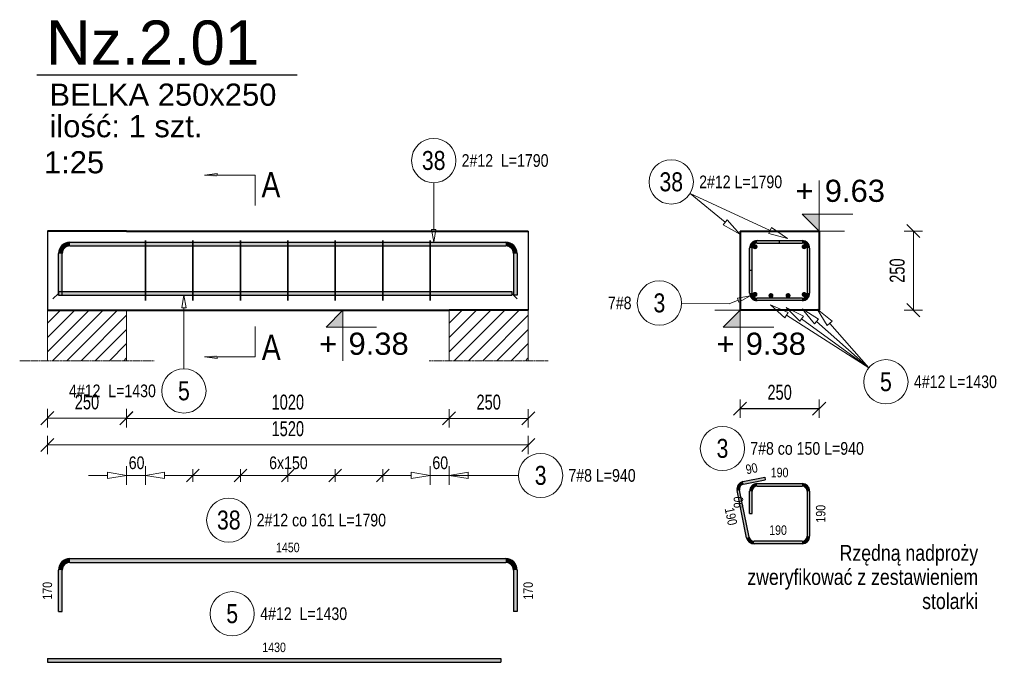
# Model space of a CAD drawing. Extents: x -1906120 to 89837, y -39133 to 303704.
# Tile 19 of 55: x 11686 to 14799, y -10075 to -8044. Entities that reach past the tile are written whole.
import ezdxf
from ezdxf.enums import TextEntityAlignment as Align

# ---------------------------------------------------------------- set-up
doc = ezdxf.new("R2010")
doc.units = 0
doc.header["$LTSCALE"] = 10
doc.header["$MEASUREMENT"] = 0
doc.linetypes.add('HIDDEN', pattern=[0.375, 0.25, -0.125])
for name, color, linetype in [('C_text', 1, 'Continuous'), ('RCAD_kształt pręta', 7, 'Continuous'), ('RCAD_opis kształtu pręta', 7, 'Continuous'), ('RCAD_opis rozkładu', 7, 'Continuous'), ('RCAD_pręt wyrzucony', 130, 'Continuous'), ('RCAD_pręty punktowe', 7, 'Continuous'), ('RCAD_rozkład pręta', 7, 'Continuous'), ('RCAD_symbole graficzne', 7, 'Continuous')]:
    doc.layers.add(name, color=color, linetype=linetype)
for name, color, linetype, lineweight in [('P-Linia1', 3, 'Continuous', 40), ('P-Linia3', 6, 'Continuous', 60), ('P-Linia4', 253, 'Continuous', 5), ('P-Opis', 1, 'Continuous', 18), ('P-Przerywana', 13, 'HIDDEN', 9), ('P-Wymiar', 254, 'Continuous', 9), ('RCAD_deskowanie', 3, 'Continuous', 40)]:
    doc.layers.add(name, color=color, linetype=linetype, lineweight=lineweight)
doc.styles.add('_Fd Opis', font='arial.ttf')
doc.styles.add('_Fdelita opis', font='arial.ttf')
doc.styles.add('ROMANS', font='arial.ttf', dxfattribs={"width": 0.7})
doc.styles.add('style1', font='arial.ttf', dxfattribs={"width": 0.8})
doc.dimstyles.new('A25', dxfattribs={"dimscale": 27, "dimtxt": 1.75, "dimasz": 0.06, "dimexe": 0, "dimexo": 0, "dimgap": 1, "dimtad": 1, "dimdec": 4, "dimrnd": 0.1, "dimdsep": 46, "dimtxsty": 'ROMANS', "dimblk": '[[[[[[[[', "dimcen": 2, "dimdle": 2, "dimse1": 1, "dimse2": 1, "dimclrd": 256, "dimclrt": 1, "dimadec": 0, "dimazin": 0, "dimtfac": 1, "dimtdec": 4, "dimtix": 1, "dimtmove": 2, "dimatfit": 3, "dimldrblk": '[[[[[[[[', "dimfxl": 0, "dimtvp": 0.6, "dimtolj": 1, "dimlwd": -1, "dimarcsym": 0})

# ---------------------------------------------------------------- blocks, each defined once
blk = doc.blocks.new('[[[[[[[[')
at = {"layer": 'P-Wymiar'}
for p, q in [((-12.7, -12.7), (12.7, 12.7)), ((0, 0), (-4.6, 0)), ((0, 18), (0, -18))]:
    blk.add_line(p, q, dxfattribs=at)
blk = doc.blocks.new('*D292')
at = {"layer": 'Defpoints', "color": 0, "transparency": 16777216}
for p in [(13043.9, -9082.6), (13293.9, -9082.6), (13293.9, -9303.9)]:
    blk.add_point(p, dxfattribs=at)
at = {"layer": 'P-Wymiar', "transparency": 16777216}
blk.add_line((13045.6, -9303.9), (13292.3, -9303.9), dxfattribs=at)
at = {"layer": 'P-Wymiar', "transparency": 16777216, "xscale": 1.62, "yscale": 1.62, "zscale": 1.62, "rotation": 180}
blk.add_blockref('[[[[[[[[', (13043.9, -9303.9), dxfattribs=at)
at = {"layer": 'P-Wymiar', "transparency": 16777216, "xscale": 1.62, "yscale": 1.62, "zscale": 1.62}
blk.add_blockref('[[[[[[[[', (13293.9, -9303.9), dxfattribs=at)
at = {"layer": 'P-Wymiar', "color": 1, "transparency": 16777216, "insert": (13168.9, -9252.8), "char_height": 47.25, "attachment_point": 5, "style": 'ROMANS'}
blk.add_mtext('\\A1;250', dxfattribs=at)
blk = doc.blocks.new('*D293')
at = {"layer": 'Defpoints', "color": 0, "transparency": 16777216}
for p in [(11773.9, -8857), (12023.9, -8857), (11773.9, -9303.2)]:
    blk.add_point(p, dxfattribs=at)
at = {"layer": 'P-Wymiar', "transparency": 16777216}
blk.add_line((12022.3, -9303.2), (11775.6, -9303.2), dxfattribs=at)
at = {"layer": 'P-Wymiar', "transparency": 16777216, "xscale": 1.62, "yscale": 1.62, "zscale": 1.62, "rotation": 180}
blk.add_blockref('[[[[[[[[', (11773.9, -9303.2), dxfattribs=at)
at = {"layer": 'P-Wymiar', "transparency": 16777216, "xscale": 1.62, "yscale": 1.62, "zscale": 1.62}
blk.add_blockref('[[[[[[[[', (12023.9, -9303.2), dxfattribs=at)
at = {"layer": 'P-Wymiar', "color": 1, "transparency": 16777216, "insert": (11898.9, -9252.1), "char_height": 47.25, "attachment_point": 5, "style": 'ROMANS'}
blk.add_mtext('\\A1;250', dxfattribs=at)
blk = doc.blocks.new('*D294')
at = {"layer": 'Defpoints', "color": 0, "transparency": 16777216}
for p in [(14213.8, -8712), (14224.8, -8962), (14511.8, -8962)]:
    blk.add_point(p, dxfattribs=at)
at = {"layer": 'P-Wymiar', "transparency": 16777216}
blk.add_line((14511.8, -8713.6), (14511.8, -8960.3), dxfattribs=at)
at = {"layer": 'P-Wymiar', "transparency": 16777216, "xscale": 1.62, "yscale": 1.62, "zscale": 1.62}
for p, rotation in [((14511.8, -8712), 90), ((14511.8, -8962), 270)]:
    blk.add_blockref('[[[[[[[[', p, dxfattribs=dict(at, rotation=rotation))
at = {"layer": 'P-Wymiar', "color": 1, "transparency": 16777216, "insert": (14460.7, -8837), "char_height": 47.25, "attachment_point": 5, "rotation": 90, "style": 'ROMANS'}
blk.add_mtext('\\A1;250', dxfattribs=at)
blk = doc.blocks.new('*D295')
at = {"layer": 'Defpoints', "color": 0, "transparency": 16777216}
for p in [(12023.9, -8915.7), (13043.9, -8915.7), (13043.9, -9303.9)]:
    blk.add_point(p, dxfattribs=at)
at = {"layer": 'P-Wymiar', "transparency": 16777216}
blk.add_line((12025.6, -9303.9), (13042.3, -9303.9), dxfattribs=at)
at = {"layer": 'P-Wymiar', "transparency": 16777216, "xscale": 1.62, "yscale": 1.62, "zscale": 1.62, "rotation": 180}
blk.add_blockref('[[[[[[[[', (12023.9, -9303.9), dxfattribs=at)
at = {"layer": 'P-Wymiar', "transparency": 16777216, "xscale": 1.62, "yscale": 1.62, "zscale": 1.62}
blk.add_blockref('[[[[[[[[', (13043.9, -9303.9), dxfattribs=at)
at = {"layer": 'P-Wymiar', "color": 1, "transparency": 16777216, "insert": (12533.9, -9252.8), "char_height": 47.25, "attachment_point": 5, "style": 'ROMANS'}
blk.add_mtext('\\A1;1020', dxfattribs=at)
blk = doc.blocks.new('*D296')
at = {"layer": 'Defpoints', "color": 0, "transparency": 16777216}
for p in [(11773.9, -8885.7), (13293.9, -8885.7), (11773.9, -9387.9)]:
    blk.add_point(p, dxfattribs=at)
at = {"layer": 'P-Wymiar', "transparency": 16777216}
blk.add_line((13292.3, -9387.9), (11775.6, -9387.9), dxfattribs=at)
at = {"layer": 'P-Wymiar', "transparency": 16777216, "xscale": 1.62, "yscale": 1.62, "zscale": 1.62, "rotation": 180}
blk.add_blockref('[[[[[[[[', (11773.9, -9387.9), dxfattribs=at)
at = {"layer": 'P-Wymiar', "transparency": 16777216, "xscale": 1.62, "yscale": 1.62, "zscale": 1.62}
blk.add_blockref('[[[[[[[[', (13293.9, -9387.9), dxfattribs=at)
at = {"layer": 'P-Wymiar', "color": 1, "transparency": 16777216, "insert": (12533.9, -9336.8), "char_height": 47.25, "attachment_point": 5, "style": 'ROMANS'}
blk.add_mtext('\\A1;1520', dxfattribs=at)
blk = doc.blocks.new('*D297')
at = {"transparency": 16777216}
blk.add_line((13965.4, -9272.9), (14212.1, -9272.9), dxfattribs=at)
at = {"layer": 'Defpoints', "color": 0, "transparency": 16777216}
for p in [(13963.8, -9094.5), (14213.8, -9094.5), (14213.8, -9272.9)]:
    blk.add_point(p, dxfattribs=at)
at = {"transparency": 16777216, "xscale": 1.62, "yscale": 1.62, "zscale": 1.62, "rotation": 180}
blk.add_blockref('[[[[[[[[', (13963.8, -9272.9), dxfattribs=at)
at = {"transparency": 16777216, "xscale": 1.62, "yscale": 1.62, "zscale": 1.62}
blk.add_blockref('[[[[[[[[', (14213.8, -9272.9), dxfattribs=at)
at = {"color": 1, "transparency": 16777216, "insert": (14088.8, -9221.8), "char_height": 47.25, "attachment_point": 5, "style": 'ROMANS'}
blk.add_mtext('\\A1;250', dxfattribs=at)

msp = doc.modelspace()

# ---------------------------------------------------------------- hatches: boundary and pattern name
h = msp.add_hatch(color=1)
edge = h.paths.add_edge_path(flags=0)
edge.add_arc((14010.91415, -8912.09098), 8, 0, 360, ccw=False)
h = msp.add_hatch(color=1)
edge = h.paths.add_edge_path(flags=0)
edge.add_arc((14061.47723, -8915.96697), 8, 0, 360, ccw=False)
h = msp.add_hatch(color=1)
edge = h.paths.add_edge_path(flags=0)
edge.add_arc((14115.47723, -8915.96697), 8, 0, 360, ccw=False)
h = msp.add_hatch(color=1)
edge = h.paths.add_edge_path(flags=0)
edge.add_arc((14166.37195, -8912.48411), 8, 0, 360, ccw=False)
at = {"layer": 'P-Linia4'}
h = msp.add_hatch(dxfattribs=at)
h.set_pattern_fill('ANSI31', color=256, scale=10, style=0)
h.set_pattern_definition([(45, (-29422.446, -17152.59), (-22.45064, 22.45064), [])])
h.paths.add_polyline_path([(11773.93655, -9121.85739), (11773.93655, -8961.85739), (12023.27816, -8961.67005), (12023.27816, -9121.67005)])
h = msp.add_hatch(dxfattribs=at)
h.set_pattern_fill('ANSI31', color=256, scale=10, style=0)
h.set_pattern_definition([(45, (-28152.446, -17152.59), (-22.45064, 22.45064), [])])
h.paths.add_polyline_path([(13043.93655, -9121.85739), (13043.93655, -8961.85739), (13293.27816, -8961.67005), (13293.27816, -9121.67005)])
at = {"layer": 'RCAD_kształt pręta'}
h = msp.add_hatch(color=4, dxfattribs=at)
edge = h.paths.add_edge_path(flags=0)
edge.add_line((11844.93655, -8746.96697), (11844.93655, -8758.96697))
edge.add_arc((11844.93655, -8782.96697), 24, 90, 180)
edge.add_line((11820.93655, -8782.96697), (11808.93655, -8782.96697))
edge.add_arc((11844.93655, -8782.96697), 36, 450, 540, ccw=False)
for points in [[(11844.93655, -8758.96697), (11844.93655, -8746.96697), (13222.93655, -8746.96697), (13222.93655, -8758.96697)], [(14017.76926, -8749.96697), (14017.76926, -8741.96697), (14159.76926, -8741.96697), (14159.76926, -8749.96697)], [(14017.76926, -8749.96697), (14017.76926, -8741.96697), (14087.76926, -8741.96697), (14087.76926, -8749.96697)], [(14001.76926, -8835.96697), (13993.76926, -8835.96697), (13993.76926, -8765.96697), (14001.76926, -8765.96697)], [(14001.76926, -8907.96697), (13993.76926, -8907.96697), (13993.76926, -8765.96697), (14001.76926, -8765.96697)], [(14175.76926, -8765.96697), (14183.76926, -8765.96697), (14183.76926, -8907.96697), (14175.76926, -8907.96697)], [(11820.93655, -8914.2402), (11808.93655, -8914.2402), (11808.93655, -8782.96697), (11820.93655, -8782.96697)], [(13246.93655, -8782.96697), (13258.93655, -8782.96697), (13258.93655, -8914.2402), (13246.93655, -8914.2402)], [(11808.47831, -8914.99393), (11808.47831, -8902.99393), (13241.86421, -8902.99393), (13241.86421, -8914.99393)], [(14159.76926, -8923.96697), (14159.76926, -8931.96697), (14017.76926, -8931.96697), (14017.76926, -8923.96697)]]:
    msp.add_hatch(color=4, dxfattribs=at).paths.add_polyline_path(points, flags=0)
h = msp.add_hatch(color=4, dxfattribs=at)
edge = h.paths.add_edge_path(flags=0)
edge.add_line((13258.93655, -8782.96697), (13246.93655, -8782.96697))
edge.add_arc((13222.93655, -8782.96697), 24, 0, 90)
edge.add_line((13222.93655, -8758.96697), (13222.93655, -8746.96697))
edge.add_arc((13222.93655, -8782.96697), 36, 360, 450, ccw=False)
h = msp.add_hatch(color=4, dxfattribs=at)
edge = h.paths.add_edge_path(flags=0)
edge.add_line((14017.76926, -8741.96697), (14017.76926, -8749.96697))
edge.add_arc((14017.76926, -8765.96697), 16, 90, 180)
edge.add_line((14001.76926, -8765.96697), (13993.76926, -8765.96697))
edge.add_arc((14017.76926, -8765.96697), 24, 450, 540, ccw=False)
h = msp.add_hatch(color=4, dxfattribs=at)
edge = h.paths.add_edge_path(flags=0)
edge.add_line((14017.76926, -8741.96697), (14017.76926, -8749.96697))
edge.add_arc((14017.76926, -8765.96697), 16, 90, 180)
edge.add_line((14001.76926, -8765.96697), (13993.76926, -8765.96697))
edge.add_arc((14017.76926, -8765.96697), 24, 450, 540, ccw=False)
h = msp.add_hatch(color=4, dxfattribs=at)
edge = h.paths.add_edge_path(flags=0)
edge.add_line((14183.76926, -8765.96697), (14175.76926, -8765.96697))
edge.add_arc((14159.76926, -8765.96697), 16, 0, 90)
edge.add_line((14159.76926, -8749.96697), (14159.76926, -8741.96697))
edge.add_arc((14159.76926, -8765.96697), 24, 360, 450, ccw=False)
h = msp.add_hatch(color=4, dxfattribs=at)
edge = h.paths.add_edge_path(flags=0)
edge.add_line((13993.76926, -8907.96697), (14001.76926, -8907.96697))
edge.add_arc((14017.76926, -8907.96697), 16, 180, 270)
edge.add_line((14017.76926, -8923.96697), (14017.76926, -8931.96697))
edge.add_arc((14017.76926, -8907.96697), 24, 540, 630, ccw=False)
h = msp.add_hatch(color=4, dxfattribs=at)
edge = h.paths.add_edge_path(flags=0)
edge.add_line((14159.76926, -8931.96697), (14159.76926, -8923.96697))
edge.add_arc((14159.76926, -8907.96697), 16, -90, 0)
edge.add_line((14175.76926, -8907.96697), (14183.76926, -8907.96697))
edge.add_arc((14159.76926, -8907.96697), 24, 270, 360, ccw=False)
at = {"layer": 'RCAD_pręt wyrzucony'}
for points in [[(13974.57496, -9511.65072), (13972.98561, -9503.81019), (14041.59027, -9489.90333), (14043.17962, -9497.74386)], [(14017.76926, -9518.15298), (14017.76926, -9510.15298), (14159.76926, -9510.15298), (14159.76926, -9518.15298)], [(13992.24015, -9679.33169), (13984.39962, -9680.92104), (13954.23207, -9532.09985), (13962.0726, -9530.51049)], [(14001.76926, -9604.15298), (13993.76926, -9604.15298), (13993.76926, -9534.15298), (14001.76926, -9534.15298)], [(14175.76926, -9534.15298), (14183.76926, -9534.15298), (14183.76926, -9676.15298), (14175.76926, -9676.15298)], [(14159.76926, -9692.15298), (14159.76926, -9700.15298), (14007.92122, -9700.15298), (14007.92122, -9692.15298)], [(11844.93655, -9758.96932), (11844.93655, -9746.96932), (13222.93655, -9746.96932), (13222.93655, -9758.96932)], [(11820.93655, -9914.24256), (11808.93655, -9914.24256), (11808.93655, -9782.96932), (11820.93655, -9782.96932)], [(13246.93655, -9782.96932), (13258.93655, -9782.96932), (13258.93655, -9914.24256), (13246.93655, -9914.24256)], [(11773.93655, -10074.5573), (11773.93655, -10062.5573), (13207.32245, -10062.5573), (13207.32245, -10074.5573)]]:
    msp.add_hatch(color=4, dxfattribs=at).paths.add_polyline_path(points, flags=0)
h = msp.add_hatch(color=4, dxfattribs=at)
edge = h.paths.add_edge_path(flags=0)
edge.add_line((13972.98561, -9503.81019), (13974.57496, -9511.65072))
edge.add_arc((13977.75367, -9527.33178), 16, 101.4591559, 191.4591559)
edge.add_line((13962.0726, -9530.51049), (13954.23207, -9532.09985))
edge.add_arc((13977.75367, -9527.33178), 24, 461.4591559, 551.4591559, ccw=False)
h = msp.add_hatch(color=4, dxfattribs=at)
edge = h.paths.add_edge_path(flags=0)
edge.add_line((14017.76926, -9510.15298), (14017.76926, -9518.15298))
edge.add_arc((14017.76926, -9534.15298), 16, 90, 180)
edge.add_line((14001.76926, -9534.15298), (13993.76926, -9534.15298))
edge.add_arc((14017.76926, -9534.15298), 24, 450, 540, ccw=False)
h = msp.add_hatch(color=4, dxfattribs=at)
edge = h.paths.add_edge_path(flags=0)
edge.add_line((14183.76926, -9534.15298), (14175.76926, -9534.15298))
edge.add_arc((14159.76926, -9534.15298), 16, 0, 90)
edge.add_line((14159.76926, -9518.15298), (14159.76926, -9510.15298))
edge.add_arc((14159.76926, -9534.15298), 24, 360, 450, ccw=False)
h = msp.add_hatch(color=4, dxfattribs=at)
edge = h.paths.add_edge_path(flags=0)
edge.add_line((13984.39962, -9680.92104), (13992.24015, -9679.33169))
edge.add_arc((14007.92122, -9676.15298), 16, -168.5408441, -90)
edge.add_line((14007.92122, -9692.15298), (14007.92122, -9700.15298))
edge.add_arc((14007.92122, -9676.15298), 24, 191.4591559, 270, ccw=False)
h = msp.add_hatch(color=4, dxfattribs=at)
edge = h.paths.add_edge_path(flags=0)
edge.add_line((14159.76926, -9700.15298), (14159.76926, -9692.15298))
edge.add_arc((14159.76926, -9676.15298), 16, -90, 0)
edge.add_line((14175.76926, -9676.15298), (14183.76926, -9676.15298))
edge.add_arc((14159.76926, -9676.15298), 24, 270, 360, ccw=False)
h = msp.add_hatch(color=4, dxfattribs=at)
edge = h.paths.add_edge_path(flags=0)
edge.add_line((11844.93655, -9746.96932), (11844.93655, -9758.96932))
edge.add_arc((11844.93655, -9782.96932), 24, 90, 180)
edge.add_line((11820.93655, -9782.96932), (11808.93655, -9782.96932))
edge.add_arc((11844.93655, -9782.96932), 36, 450, 540, ccw=False)
h = msp.add_hatch(color=4, dxfattribs=at)
edge = h.paths.add_edge_path(flags=0)
edge.add_line((13258.93655, -9782.96932), (13246.93655, -9782.96932))
edge.add_arc((13222.93655, -9782.96932), 24, 0, 90)
edge.add_line((13222.93655, -9758.96932), (13222.93655, -9746.96932))
edge.add_arc((13222.93655, -9782.96932), 36, 360, 450, ccw=False)
at = {"layer": 'RCAD_pręty punktowe'}
h = msp.add_hatch(color=1, dxfattribs=at)
edge = h.paths.add_edge_path(flags=0)
edge.add_arc((14011.16658, -8761.44983), 8, 0, 360, ccw=False)
h = msp.add_hatch(color=1, dxfattribs=at)
edge = h.paths.add_edge_path(flags=0)
edge.add_arc((14166.37195, -8761.44983), 8, 0, 360, ccw=False)
at = {"layer": 'RCAD_symbole graficzne', "linetype": 'Continuous', "lineweight": 0}
for points in [[(12270.49663, -8535.81157), (12310.49663, -8535.81157), (12310.49663, -8541.51344)], [(12270.49663, -9109.44476), (12310.49663, -9109.44476), (12310.49663, -9103.7429)]]:
    msp.add_hatch(color=7, dxfattribs=at).paths.add_polyline_path(points, flags=0)
at = {"layer": 'RCAD_symbole graficzne'}
for points in [[(14160.43593, -8658.63364), (14213.76926, -8711.96697), (14213.76926, -8658.63364)], [(12654.75311, -9015.3003), (12708.08644, -8961.96697), (12708.08644, -9015.3003)], [(13910.43593, -9015.3003), (13963.76926, -8961.96697), (13963.76926, -9015.3003)]]:
    msp.add_hatch(color=1, dxfattribs=at).paths.add_polyline_path(points, flags=0)

# ---------------------------------------------------------------- linework, layer by layer
at = {"layer": 'C_text'}
for points in [[(11773.93655, -8711.96697), (11773.93655, -8961.96697)], [(13293.93655, -8711.96697), (13293.93655, -8961.96697)]]:
    msp.add_lwpolyline(points, dxfattribs=at)
at = {"layer": 'P-Linia1'}
msp.add_lwpolyline([(12993.93655, -8711.96697), (13293.93655, -8711.96697)], dxfattribs=at)
at = {"layer": 'P-Linia3', "color": 6, "linetype": 'Continuous', "lineweight": 30}
msp.add_line((11740.11511, -8218.93795), (12563.04555, -8218.93795), dxfattribs=at)
at = {"layer": 'P-Linia4'}
for points in [[(11773.93655, -8961.96697), (11773.93655, -9121.98269)], [(12023.93655, -8961.96697), (12023.93655, -9121.98269)], [(13043.93655, -9121.96697), (13043.93655, -8961.96697)], [(13293.93655, -9121.96697), (13293.93655, -8961.96697)]]:
    msp.add_lwpolyline(points, dxfattribs=at)
at = {"layer": 'P-Przerywana'}
for points in [[(11686.26093, -9121.98269), (12111.61216, -9121.98269)], [(12981.26093, -9121.98269), (13356.61216, -9121.98269)]]:
    msp.add_lwpolyline(points, dxfattribs=at)
at = {"layer": 'RCAD_deskowanie'}
for points in [[(12023.93655, -8711.96697), (11773.93655, -8711.96697)], [(12023.93655, -8711.96697), (12993.93655, -8711.96697)], [(13963.76926, -8711.96697), (14213.76926, -8711.96697)], [(13963.76926, -8711.96697), (13963.76926, -8961.96697)], [(14213.76926, -8711.96697), (14213.76926, -8961.96697)], [(11773.93655, -8961.96697), (12023.93655, -8961.96697)], [(12023.93655, -8961.96697), (13043.93655, -8961.96697)], [(13293.93655, -8961.96697), (13043.93655, -8961.96697)], [(14213.76926, -8961.96697), (13963.76926, -8961.96697)]]:
    msp.add_lwpolyline(points, dxfattribs=at)
at = {"layer": 'RCAD_kształt pręta', "color": 4}
for p, q in [((11844.93655, -8746.96697), (13222.93655, -8746.96697)), ((14017.76926, -8741.96697), (14159.76926, -8741.96697)), ((14017.76926, -8741.96697), (14087.76926, -8741.96697)), ((14087.76926, -8741.96697), (14087.76926, -8749.96697)), ((11844.93655, -8758.96697), (13222.93655, -8758.96697)), ((13993.76926, -8835.96697), (13993.76926, -8765.96697)), ((13993.76926, -8907.96697), (13993.76926, -8765.96697)), ((14001.76926, -8835.96697), (14001.76926, -8765.96697)), ((14001.76926, -8907.96697), (14001.76926, -8765.96697)), ((14017.76926, -8749.96697), (14159.76926, -8749.96697)), ((14017.76926, -8749.96697), (14087.76926, -8749.96697)), ((14175.76926, -8765.96697), (14175.76926, -8907.96697)), ((14183.76926, -8765.96697), (14183.76926, -8907.96697)), ((11808.93655, -8914.2402), (11808.93655, -8782.96697)), ((11820.93655, -8914.2402), (11820.93655, -8782.96697)), ((13246.93655, -8782.96697), (13246.93655, -8914.2402)), ((13258.93655, -8782.96697), (13258.93655, -8914.2402)), ((13993.76926, -8835.96697), (14001.76926, -8835.96697)), ((11808.47831, -8902.99393), (13241.86421, -8902.99393)), ((11808.47831, -8902.99393), (11808.47831, -8914.99393)), ((11808.47831, -8914.99393), (13241.86421, -8914.99393)), ((11808.93655, -8914.2402), (11820.93655, -8914.2402)), ((13241.86421, -8902.99393), (13241.86421, -8914.99393)), ((13258.93655, -8914.2402), (13246.93655, -8914.2402)), ((14159.76926, -8923.96697), (14017.76926, -8923.96697)), ((14159.76926, -8931.96697), (14017.76926, -8931.96697))]:
    msp.add_line(p, q, dxfattribs=at)
at = {"layer": 'RCAD_kształt pręta', "color": 2, "lineweight": 5}
for p, q in [((11808.47831, -8908.99393), (11790.97831, -8926.49393)), ((13241.86421, -8908.99393), (13259.36421, -8926.49393))]:
    msp.add_line(p, q, dxfattribs=at)
at = {"layer": 'RCAD_kształt pręta', "color": 4}
for centre, radius, start, end in [((11844.93655, -8782.96697), 36, 90, 180), ((13222.93655, -8782.96697), 36, 360, 90), ((14017.76926, -8765.96697), 24, 90, 180), ((14017.76926, -8765.96697), 24, 90, 180), ((14159.76926, -8765.96697), 24, 360, 90), ((11844.93655, -8782.96697), 24, 90, 180), ((13222.93655, -8782.96697), 24, 360, 90), ((14017.76926, -8765.96697), 16, 90, 180), ((14017.76926, -8765.96697), 16, 90, 180), ((14159.76926, -8765.96697), 16, 360, 90), ((14017.76926, -8907.96697), 24, 180, 270), ((14017.76926, -8907.96697), 16, 180, 270), ((14159.76926, -8907.96697), 16, 270, 0), ((14159.76926, -8907.96697), 24, 270, 360)]:
    msp.add_arc(centre, radius, start, end, dxfattribs=at)
at = {"layer": 'RCAD_opis kształtu pręta', "color": 8, "lineweight": 0}
for p, q in [((12995.15753, -8559.39009), (12995.15753, -8706.96697)), ((12995.15753, -8746.96697), (12988.49087, -8706.96697)), ((13001.8242, -8706.96697), (12988.49087, -8706.96697)), ((13001.8242, -8706.96697), (12995.15753, -8746.96697)), ((12198.74416, -8954.99393), (12205.41083, -8914.99393)), ((12205.41083, -8914.99393), (12212.0775, -8954.99393)), ((13928.76926, -8941.57342), (13957.89554, -8930.57532)), ((13955.54051, -8924.33847), (13995.31662, -8916.4451)), ((13955.54051, -8924.33847), (13960.25058, -8936.81217)), ((13995.31662, -8916.4451), (13960.25058, -8936.81217)), ((12198.74416, -8954.99393), (12212.0775, -8954.99393)), ((12205.41083, -9147.20062), (12205.41083, -8954.99393)), ((13928.76926, -8941.57342), (13778.61117, -8940.10818))]:
    msp.add_line(p, q, dxfattribs=at)
for centre in [(12995.15753, -8489.39009), (13708.61451, -8939.42515), (12205.41083, -9217.20062)]:
    msp.add_circle(centre, 70, dxfattribs=at)
at = {"layer": 'RCAD_opis rozkładu', "color": 8, "lineweight": 0}
for p, q in [((13805.59617, -8593.90261), (13916.54603, -8684.44827)), ((13805.59617, -8593.90261), (14058.96972, -8710.24595)), ((13922.86872, -8676.70078), (13910.22334, -8692.19576)), ((13922.86872, -8676.70078), (13963.03097, -8722.38441)), ((13963.03097, -8722.38441), (13910.22334, -8692.19576)), ((14063.1426, -8701.15821), (14054.79684, -8719.33369)), ((14063.1426, -8701.15821), (14113.49617, -8735.28325)), ((14113.49617, -8735.28325), (14054.79684, -8719.33369)), ((14104.86452, -8986.25455), (14059.72875, -8945.47757)), ((14059.72875, -8945.47757), (14115.64971, -8969.41176)), ((14152.34748, -8996.97708), (14109.86839, -8953.43943)), ((14109.86839, -8953.43943), (14164.17163, -8980.84669)), ((14198.5494, -9005.13929), (14160.33399, -8957.81507)), ((14160.33399, -8957.81507), (14211.8321, -8990.18704)), ((14239.61409, -9010.43623), (14207.57795, -8958.72853)), ((14207.57795, -8958.72853), (14254.65247, -8997.25112)), ((14104.86452, -8986.25455), (14115.64971, -8969.41176)), ((14370.35571, -9144.38596), (14110.25712, -8977.83315)), ((14152.34748, -8996.97708), (14164.17163, -8980.84669)), ((14370.35571, -9144.38596), (14158.25956, -8988.91188)), ((14198.5494, -9005.13929), (14211.8321, -8990.18704)), ((14370.35571, -9144.38596), (14205.19075, -8997.66317)), ((14239.61409, -9010.43623), (14254.65247, -8997.25112)), ((14370.35571, -9144.38596), (14247.13328, -9003.84367)), ((12023.93655, -9514.36545), (12023.93655, -9454.36545)), ((12083.93655, -9514.36545), (12083.93655, -9454.36545)), ((12983.93655, -9514.36545), (12983.93655, -9454.36545)), ((13043.93655, -9514.36545), (13043.93655, -9454.36545)), ((11903.93655, -9484.36545), (11963.93655, -9484.36545)), ((11963.93655, -9474.36545), (12023.93655, -9484.36545)), ((11963.93655, -9474.36545), (11963.93655, -9494.36545)), ((12023.93655, -9484.36545), (11963.93655, -9494.36545)), ((12083.93655, -9484.36545), (12023.93655, -9484.36545)), ((12083.93655, -9484.36545), (12143.93655, -9474.36545)), ((12143.93655, -9494.36545), (12083.93655, -9484.36545)), ((12143.93655, -9494.36545), (12143.93655, -9474.36545)), ((12233.93655, -9484.36545), (12143.93655, -9484.36545)), ((12253.93655, -9464.36545), (12213.93655, -9504.36545)), ((12233.93655, -9504.36545), (12233.93655, -9464.36545)), ((12383.93655, -9484.36545), (12233.93655, -9484.36545)), ((12403.93655, -9464.36545), (12363.93655, -9504.36545)), ((12383.93655, -9504.36545), (12383.93655, -9464.36545)), ((12458.93655, -9484.36545), (12383.93655, -9484.36545)), ((12458.93655, -9484.36545), (12533.93655, -9484.36545)), ((12513.93655, -9504.36545), (12553.93655, -9464.36545)), ((12533.93655, -9504.36545), (12533.93655, -9464.36545)), ((12533.93655, -9484.36545), (12683.93655, -9484.36545)), ((12663.93655, -9504.36545), (12703.93655, -9464.36545)), ((12683.93655, -9504.36545), (12683.93655, -9464.36545)), ((12683.93655, -9484.36545), (12833.93655, -9484.36545)), ((12813.93655, -9504.36545), (12853.93655, -9464.36545)), ((12833.93655, -9504.36545), (12833.93655, -9464.36545)), ((12833.93655, -9484.36545), (12923.93655, -9484.36545)), ((12923.93655, -9474.36545), (12983.93655, -9484.36545)), ((12923.93655, -9474.36545), (12923.93655, -9494.36545)), ((12983.93655, -9484.36545), (12923.93655, -9494.36545)), ((12983.93655, -9484.36545), (13043.93655, -9484.36545)), ((13043.93655, -9484.36545), (13103.93655, -9474.36545)), ((13263.18718, -9484.36545), (13043.93655, -9484.36545)), ((13103.93655, -9494.36545), (13043.93655, -9484.36545)), ((13103.93655, -9494.36545), (13103.93655, -9474.36545)), ((13163.93655, -9484.36545), (13103.93655, -9484.36545))]:
    msp.add_line(p, q, dxfattribs=at)
for centre in [(13746.19439, -8556.86981), (14424.81018, -9188.3713), (13333.18718, -9484.36545)]:
    msp.add_circle(centre, 70, dxfattribs=at)
at = {"layer": 'RCAD_pręt wyrzucony', "color": 4}
for p, q in [((13972.98561, -9503.81019), (14041.59027, -9489.90333)), ((14041.59027, -9489.90333), (14043.17962, -9497.74386)), ((13974.57496, -9511.65072), (14043.17962, -9497.74386)), ((14017.76926, -9510.15298), (14159.76926, -9510.15298)), ((14017.76926, -9518.15298), (14159.76926, -9518.15298)), ((13984.39962, -9680.92104), (13954.23207, -9532.09985)), ((13992.24015, -9679.33169), (13962.0726, -9530.51049)), ((13993.76926, -9604.15298), (13993.76926, -9534.15298)), ((14001.76926, -9604.15298), (14001.76926, -9534.15298)), ((14175.76926, -9534.15298), (14175.76926, -9676.15298)), ((14183.76926, -9534.15298), (14183.76926, -9676.15298)), ((13993.76926, -9604.15298), (14001.76926, -9604.15298)), ((14159.76926, -9692.15298), (14007.92122, -9692.15298)), ((14159.76926, -9700.15298), (14007.92122, -9700.15298)), ((11844.93655, -9746.96932), (13222.93655, -9746.96932)), ((11844.93655, -9758.96932), (13222.93655, -9758.96932)), ((11808.93655, -9914.24256), (11808.93655, -9782.96932)), ((11820.93655, -9914.24256), (11820.93655, -9782.96932)), ((13246.93655, -9782.96932), (13246.93655, -9914.24256)), ((13258.93655, -9782.96932), (13258.93655, -9914.24256)), ((11808.93655, -9914.24256), (11820.93655, -9914.24256)), ((13258.93655, -9914.24256), (13246.93655, -9914.24256)), ((11773.93655, -10062.5573), (13207.32245, -10062.5573)), ((11773.93655, -10062.5573), (11773.93655, -10074.5573)), ((11773.93655, -10074.5573), (13207.32245, -10074.5573)), ((13207.32245, -10062.5573), (13207.32245, -10074.5573))]:
    msp.add_line(p, q, dxfattribs=at)
at = {"layer": 'RCAD_pręt wyrzucony', "color": 8, "lineweight": 0}
for centre in [(13908.06703, -9399.05385), (12347.30516, -9625.4907), (12358.08271, -9921.26912)]:
    msp.add_circle(centre, 70, dxfattribs=at)
at = {"layer": 'RCAD_pręt wyrzucony', "color": 4}
for centre, radius, start, end in [((13977.75367, -9527.33178), 24, 101.4591559, 191.4591559), ((13977.75367, -9527.33178), 16, 101.4591559, 191.4591559), ((14017.76926, -9534.15298), 24, 90, 180), ((14017.76926, -9534.15298), 16, 90, 180), ((14159.76926, -9534.15298), 24, 360, 90), ((14159.76926, -9534.15298), 16, 360, 90), ((14007.92122, -9676.15298), 24, 191.4591559, 270), ((14007.92122, -9676.15298), 16, 191.4591559, 270), ((14159.76926, -9676.15298), 16, 270, 0), ((14159.76926, -9676.15298), 24, 270, 360), ((11844.93655, -9782.96932), 36, 90, 180), ((11844.93655, -9782.96932), 24, 90, 180), ((13222.93655, -9782.96932), 36, 360, 90), ((13222.93655, -9782.96932), 24, 360, 90)]:
    msp.add_arc(centre, radius, start, end, dxfattribs=at)
at = {"layer": 'RCAD_rozkład pręta', "color": 7, "linetype": 'ByBlock', "lineweight": 35}
for p, q in [((12083.93655, -8931.96697), (12083.93655, -8741.96697)), ((12233.93655, -8931.96697), (12233.93655, -8741.96697)), ((12383.93655, -8931.96697), (12383.93655, -8741.96697)), ((12533.93655, -8931.96697), (12533.93655, -8741.96697)), ((12683.93655, -8931.96697), (12683.93655, -8741.96697)), ((12833.93655, -8931.96697), (12833.93655, -8741.96697)), ((12983.93655, -8931.96697), (12983.93655, -8741.96697))]:
    msp.add_line(p, q, dxfattribs=at)
at = {"layer": 'RCAD_symbole graficzne', "color": 7, "linetype": 'Continuous', "lineweight": 0}
for p, q in [((12270.49663, -8535.81157), (12310.49663, -8530.10971)), ((12270.49663, -8535.81157), (12430.49663, -8535.81157)), ((12310.49663, -8535.81157), (12310.49663, -8530.10971)), ((12430.49663, -8535.81157), (12430.49663, -8631.81157)), ((12430.49663, -9109.44476), (12430.49663, -9013.44476)), ((12270.49663, -9109.44476), (12310.49663, -9115.14662)), ((12270.49663, -9109.44476), (12430.49663, -9109.44476)), ((12310.49663, -9109.44476), (12310.49663, -9115.14662))]:
    msp.add_line(p, q, dxfattribs=at)
at = {"layer": 'RCAD_symbole graficzne', "color": 1, "lineweight": 0}
for p, q in [((14213.76926, -8711.96697), (14213.76926, -8551.96697)), ((14320.43593, -8658.63364), (14160.43593, -8658.63364)), ((14160.43593, -8658.63364), (14213.76926, -8711.96697)), ((14293.76926, -8711.96697), (14133.76926, -8711.96697)), ((12788.08644, -8961.96697), (12628.08644, -8961.96697)), ((12654.75311, -9015.3003), (12708.08644, -8961.96697)), ((12708.08644, -8961.96697), (12708.08644, -9121.96697)), ((14043.76926, -8961.96697), (13883.76926, -8961.96697)), ((13910.43593, -9015.3003), (13963.76926, -8961.96697)), ((13963.76926, -8961.96697), (13963.76926, -9121.96697)), ((12814.75311, -9015.3003), (12654.75311, -9015.3003)), ((14070.43593, -9015.3003), (13910.43593, -9015.3003))]:
    msp.add_line(p, q, dxfattribs=at)

# ---------------------------------------------------------------- texts
at = {"layer": 'P-Linia1', "color": 3, "lineweight": 30, "style": '_Fdelita opis'}
for s, p in [('BELKA 250x250', (11780.37744, -8316.1225)), ('1:25', (11762.97462, -8529.67696))]:
    msp.add_text(s, height=70, dxfattribs=at).set_placement(p)
at = {"layer": 'P-Linia1', "color": 1, "lineweight": 30, "style": '_Fdelita opis'}
msp.add_text('ilość: 1 szt.', height=70, dxfattribs=at).set_placement((11780.45099, -8415.65863))
at = {"layer": 'P-Linia3', "color": 6, "lineweight": 30, "style": '_Fdelita opis'}
msp.add_text('Nz.2.01', height=140, dxfattribs=at).set_placement((11769.58434, -8186.75272))
at = {"layer": 'P-Opis', "insert": (14716.48373, -9703.93075), "char_height": 50, "attachment_point": 3, "line_spacing_factor": 0.914286, "style": '_Fd Opis'}
msp.add_mtext('{\\W0.8;Rzędną nadproży \\Pzweryfikować z zestawieniem \\Pstolarki}', dxfattribs=at)
at = {"layer": 'RCAD_opis kształtu pręta', "color": 1, "attachment_point": 5, "style": 'style1'}
for s, insert, char_height in [('38', (12995.15753, -8489.39009), 60), ('2#12  L=1790', (13220.78646, -8489.39009), 40), ('3', (13708.61451, -8939.42515), 60), ('7#8  ', (13583.36212, -8939.42515), 40), ('5', (12205.41083, -9217.20062), 60), ('4#12  L=1430', (11979.41083, -9217.20062), 40)]:
    msp.add_mtext(s, dxfattribs=dict(at, insert=insert, char_height=char_height))
at = {"layer": 'RCAD_opis rozkładu', "color": 1, "char_height": 60, "attachment_point": 5, "style": 'style1'}
for s, insert in [('38', (13746.19439, -8556.86981)), ('5', (14424.81018, -9188.3713)), ('3', (13333.18718, -9484.36545))]:
    msp.add_mtext(s, dxfattribs=dict(at, insert=insert))
at = {"layer": 'RCAD_opis rozkładu', "color": 2, "char_height": 40, "style": 'style1'}
for s, insert, attachment_point in [('2#12 L=1790', (13965.61321, -8556.86981), 5), ('4#12 L=1430', (14644.60009, -9188.3713), 5), ('60', (12030.9843, -9464.78837), 7), ('6x150', (12474.9461, -9464.78837), 7), ('60', (12990.9843, -9464.78837), 7), ('7#8 L=940', (13527.33997, -9484.36545), 5)]:
    msp.add_mtext(s, dxfattribs=dict(at, insert=insert, attachment_point=attachment_point))
at = {"layer": 'RCAD_pręt wyrzucony', "color": 1, "attachment_point": 5, "style": 'style1'}
for s, insert, char_height in [('3', (13908.06703, -9399.05385), 60), ('190', (14088.76926, -9475.15298), 30), ('38', (12347.30516, -9625.4907), 60), ('190', (14083.84524, -9657.15298), 30), ('5', (12358.08271, -9921.26912), 60), ('1430', (12490.6295, -10027.5573), 30)]:
    msp.add_mtext(s, dxfattribs=dict(at, insert=insert, char_height=char_height))
at = {"layer": 'RCAD_pręt wyrzucony', "color": 2, "char_height": 40, "attachment_point": 5, "style": 'style1'}
for s, insert in [('7#8 co 150 L=940', (14175.54043, -9399.05385)), ('2#12 co 161 L=1790', (12640.04459, -9625.4907)), ('4#12  L=1430', (12584.08271, -9921.26912))]:
    msp.add_mtext(s, dxfattribs=dict(at, insert=insert))
at = {"layer": 'RCAD_pręt wyrzucony', "color": 1, "char_height": 30, "attachment_point": 5, "style": 'style1'}
for s, insert, rotation in [('90', (14000.33451, -9462.55443), 11.4591559), ('90', (13958.76926, -9569.15298), 90), ('190', (13935.01352, -9613.46387), 281.4591559), ('190', (14218.76926, -9605.15298), 90), ('1450', (12533.93655, -9711.96932), 360), ('170', (11773.93655, -9848.60594), 90), ('170', (13293.93655, -9848.60594), 90)]:
    msp.add_mtext(s, dxfattribs=dict(at, insert=insert, rotation=rotation))
at = {"layer": 'RCAD_symbole graficzne', "color": 2, "style": 'style1'}
msp.add_text('+', height=70, dxfattribs=at).set_placement((14195.99149, -8640.85586), align=Align.BOTTOM_RIGHT)
msp.add_text('9.63 ', height=70, dxfattribs=at).set_placement((14231.54704, -8640.85586), align=Align.BOTTOM_LEFT)
for p in [(12690.30866, -9033.07808), (13945.99149, -9033.07808)]:
    msp.add_text('+', height=70, dxfattribs=at).set_placement(p, align=Align.TOP_RIGHT)
for p in [(12725.86422, -9033.07808), (13981.54704, -9033.07808)]:
    msp.add_text('9.38 ', height=70, dxfattribs=at).set_placement(p, align=Align.TOP_LEFT)
at = {"layer": 'RCAD_symbole graficzne', "color": 73, "char_height": 80, "attachment_point": 5, "style": 'style1'}
for insert in [(12480.53203, -8565.81157), (12481.61235, -9079.44476)]:
    msp.add_mtext('A', dxfattribs=dict(at, insert=insert))

# ---------------------------------------------------------------- dimensions: what is measured, and where the dimension line sits
dim = msp.add_linear_dim(base=(14213.76926, -9272.8993), p1=(13963.76926, -9094.49296), p2=(14213.76926, -9094.49296), dimstyle='A25', override={"dimfxl": 0.18, "dimfxlon": 1})
dim.commit()
dim.dimension.update_dxf_attribs({"geometry": '*D297', "text_midpoint": (14088.76926, -9221.77472)})
at = {"layer": 'P-Wymiar'}
dim = msp.add_linear_dim(base=(14511.78807, -8961.96697), p1=(14213.76926, -8711.96697), p2=(14224.81537, -8961.96697), angle=90, dimstyle='A25', override={"dimfxl": 0.18, "dimfxlon": 1}, dxfattribs=at)
dim.commit()
dim.dimension.update_dxf_attribs({"geometry": '*D294', "text_midpoint": (14460.66349, -8836.96697)})
for base, p1, p2, picture, middle in [((11773.93655, -9303.22096), (12023.93655, -8857.02137), (11773.93655, -8857.02137), '*D293', (11898.93655, -9252.09638)), ((11773.93655, -9387.93304), (13293.93655, -8885.74995), (11773.93655, -8885.74995), '*D296', (12533.93655, -9336.80846)), ((13043.93655, -9303.8847), (12023.93655, -8915.74995), (13043.93655, -8915.74995), '*D295', (12533.93655, -9252.76012)), ((13293.93655, -9303.8847), (13043.93655, -9082.5503), (13293.93655, -9082.5503), '*D292', (13168.93655, -9252.76012))]:
    dim = msp.add_linear_dim(base=base, p1=p1, p2=p2, dimstyle='A25', override={"dimfxl": 0.18, "dimfxlon": 1}, dxfattribs=at)
    dim.commit()
    dim.dimension.update_dxf_attribs({"geometry": picture, "text_midpoint": middle})

doc.saveas('drawing.dxf')
